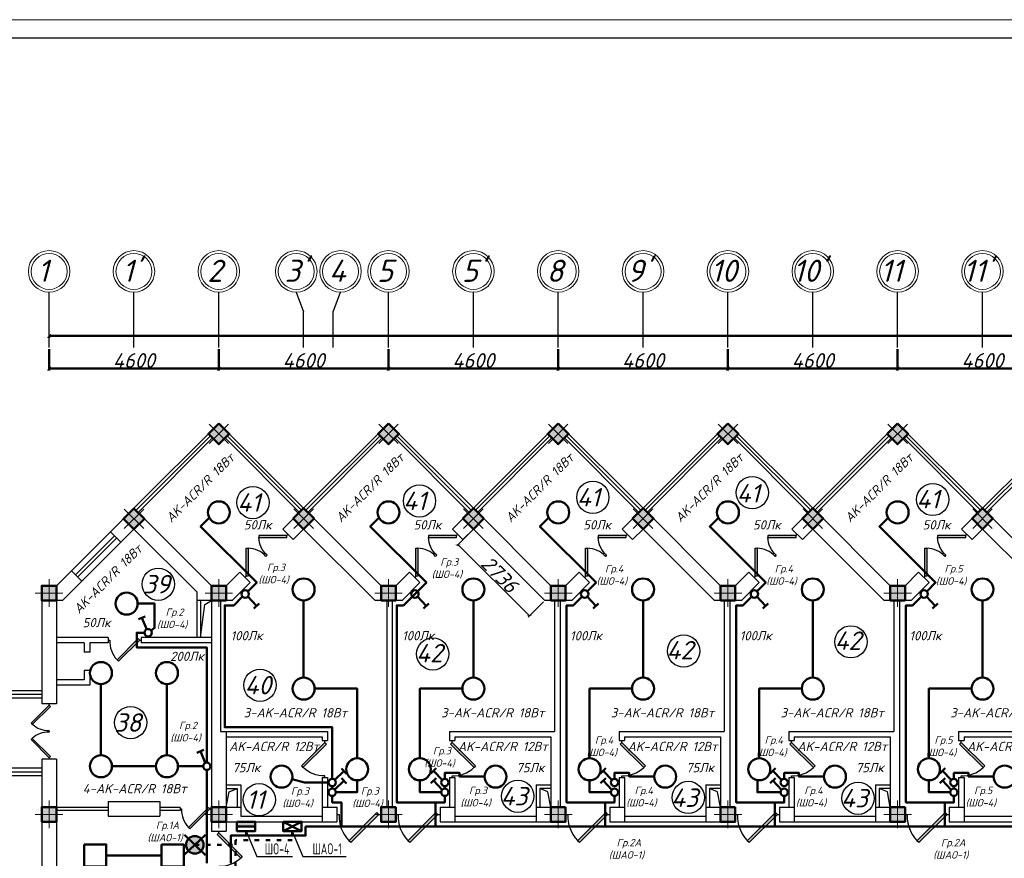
# Model space of a CAD drawing. Header units: millimetres. Extents: x 473009 to 2502882, y 456217 to 1153743.
# Tile 71 of 124: x 1686421 to 1713110, y 516087 to 538817. Entities that reach past the tile are written whole.
import ezdxf
from ezdxf import colors
from ezdxf.entities.mleader import LeaderData, LeaderLine
from ezdxf.math import Vec2, Vec3

# ---------------------------------------------------------------- set-up
doc = ezdxf.new("R2010")
doc.units = ezdxf.units.MM
doc.linetypes.add('ACAD_ISO03W100', pattern=[30, 12, -18])
for name, color, linetype in [('kolonn', 7, 'Continuous'), ('os', 3, 'Continuous'), ('ТС ГММ', 7, 'Continuous')]:
    doc.layers.add(name, color=color, linetype=linetype)
for name, color, linetype, lineweight in [('STR. Колонна', 1, 'Continuous', 30), ('штриховка', 52, 'Continuous', 9), ('ЭМ', 240, 'Continuous', 20), ('ЭО', 2, 'Continuous', 40)]:
    doc.layers.add(name, color=color, linetype=linetype, lineweight=lineweight)
doc.styles.add('SPDS', font='spds.shx', dxfattribs={"width": 0.8, "height": 250})
doc.styles.get("Standard").update_dxf_attribs({"font": 'isocpeui.ttf'})
doc.styles.add('ГОСТ 300', font='isocpeui.ttf', dxfattribs={"height": 250})
doc.dimstyles.new('ISO-25', dxfattribs={"dimtxt": 400, "dimasz": 100, "dimexe": 50, "dimexo": 50, "dimgap": 20, "dimtad": 1, "dimdec": 0, "dimtxsty": 'Standard', "dimblk": 'ARCHTICK', "dimcen": 20, "dimclrd": 1, "dimclre": 1, "dimadec": 0, "dimazin": 0, "dimtfac": 1, "dimtdec": 0, "dimtmove": 0, "dimatfit": 3, "dimldrblk": 'ARCHTICK', "dimfxl": 1, "dimarcsym": 0})

# ---------------------------------------------------------------- blocks, each defined once
blk = doc.blocks.new('*U5')
at = {"layer": 'ЭМ', "color": 1, "lineweight": 50}
for p, q in [((-304, 334), (-131, 434)), ((-47, 88), (-218, 384))]:
    blk.add_line(p, q, dxfattribs=at)
blk.add_circle((0, 0), 100, dxfattribs=at)
blk = doc.blocks.new('_None')
blk = doc.blocks.new('jfgjhsdf')
blk.add_hatch(color=1).paths.add_polyline_path([(-593, 731), (-637, 687), (0, 50), (44, 94)])
at = {"color": 1}
for p, q in [((0, 1000), (0, 950)), ((0, 50), (0, 0))]:
    blk.add_line(p, q, dxfattribs=at)
blk.add_lwpolyline([(0, 50), (-637, 687), (-593, 731), (44, 94), (0, 50)], dxfattribs=at)
blk.add_arc((-33, 130), 821, 87.662, 132.9147, dxfattribs=at)
blk = doc.blocks.new('_ArchTick')
at = {"color": 0, "linetype": 'ByBlock', "const_width": 0.15}
blk.add_lwpolyline([(-0.5, -0.5), (0.5, 0.5)], dxfattribs=at)
blk = doc.blocks.new('*D14')
at = {"color": 1, "lineweight": -2, "transparency": 16777216}
for p, q in [((1698683, 524975), (1698266, 524558)), ((1700235, 522659), (1698301, 524593)), ((1700617, 523040), (1700200, 522624))]:
    blk.add_line(p, q, dxfattribs=at)
at = {"layer": 'Defpoints', "color": 0, "lineweight": 50, "transparency": 16777216}
for p in [(1698718, 525010), (1698301, 524593), (1700652, 523076)]:
    blk.add_point(p, dxfattribs=at)
at = {"color": 1, "lineweight": -2, "transparency": 16777216, "xscale": 100, "yscale": 100, "zscale": 100}
for p, rotation in [((1698301, 524593), 134.9999999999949), ((1700235, 522659), 314.9999999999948)]:
    blk.add_blockref('_ArchTick', p, dxfattribs=dict(at, rotation=rotation))
at = {"color": 0, "transparency": 16777216, "insert": (1699426, 523784), "char_height": 400, "attachment_point": 5, "rotation": 315}
blk.add_mtext('2736', dxfattribs=at)
blk = doc.blocks.new('ghsdd')
at = {"ltscale": 50}
h = blk.add_hatch(color=256, dxfattribs=at)
h.paths.add_polyline_path([(0, 200), (-200, 200), (-200, 0), (0, 0)])
h.paths.add_polyline_path([(200, 0), (200, 200), (0, 200), (0, 0)])
h.paths.add_polyline_path([(0, 0), (-200, 0), (-200, -200), (0, -200)])
h.paths.add_polyline_path([(0, 0), (0, -200), (200, -200), (200, 0)])
at = {"lineweight": 0}
for p, q in [((0, -374), (0, 374)), ((-374, 0), (374, 0))]:
    blk.add_line(p, q, dxfattribs=at)
at = {"lineweight": 50, "ltscale": 50}
blk.add_lwpolyline([(200, 200), (200, -200), (-200, -200), (-200, 200), (200, 200)], dxfattribs=at)
blk = doc.blocks.new('*D40')
at = {"color": 1, "lineweight": -2, "transparency": 16777216}
for p, q in [((164111, 82077), (164111, 81504)), ((168711, 82077), (168711, 81504)), ((168711, 81554), (164111, 81554))]:
    blk.add_line(p, q, dxfattribs=at)
at = {"layer": 'Defpoints', "color": 0, "lineweight": 50, "transparency": 16777216}
for p in [(164111, 82127), (168711, 82127), (164111, 81554)]:
    blk.add_point(p, dxfattribs=at)
at = {"color": 1, "lineweight": -2, "transparency": 16777216, "xscale": 100, "yscale": 100, "zscale": 100, "rotation": 180}
blk.add_blockref('_ArchTick', (164111, 81554), dxfattribs=at)
at = {"color": 1, "lineweight": -2, "transparency": 16777216, "xscale": 100, "yscale": 100, "zscale": 100}
blk.add_blockref('_ArchTick', (168711, 81554), dxfattribs=at)
at = {"color": 0, "transparency": 16777216, "insert": (166411, 81774), "char_height": 400, "attachment_point": 5}
blk.add_mtext('4600', dxfattribs=at)
blk = doc.blocks.new('*D41')
at = {"color": 1, "lineweight": -2, "transparency": 16777216}
for p, q in [((159511, 82077), (159511, 81504)), ((164111, 82077), (164111, 81504)), ((164111, 81554), (159511, 81554))]:
    blk.add_line(p, q, dxfattribs=at)
at = {"layer": 'Defpoints', "color": 0, "lineweight": 50, "transparency": 16777216}
for p in [(159511, 82127), (164111, 82127), (159511, 81554)]:
    blk.add_point(p, dxfattribs=at)
at = {"color": 1, "lineweight": -2, "transparency": 16777216, "xscale": 100, "yscale": 100, "zscale": 100, "rotation": 180}
blk.add_blockref('_ArchTick', (159511, 81554), dxfattribs=at)
at = {"color": 1, "lineweight": -2, "transparency": 16777216, "xscale": 100, "yscale": 100, "zscale": 100}
blk.add_blockref('_ArchTick', (164111, 81554), dxfattribs=at)
at = {"color": 0, "transparency": 16777216, "insert": (161811, 81774), "char_height": 400, "attachment_point": 5}
blk.add_mtext('4600', dxfattribs=at)
blk = doc.blocks.new('*D42')
at = {"color": 1, "lineweight": -2, "transparency": 16777216}
for p, q in [((154911, 82077), (154911, 81504)), ((159511, 82077), (159511, 81504)), ((159511, 81554), (154911, 81554))]:
    blk.add_line(p, q, dxfattribs=at)
at = {"layer": 'Defpoints', "color": 0, "lineweight": 50, "transparency": 16777216}
for p in [(154911, 82127), (159511, 82127), (154911, 81554)]:
    blk.add_point(p, dxfattribs=at)
at = {"color": 1, "lineweight": -2, "transparency": 16777216, "xscale": 100, "yscale": 100, "zscale": 100, "rotation": 180}
blk.add_blockref('_ArchTick', (154911, 81554), dxfattribs=at)
at = {"color": 1, "lineweight": -2, "transparency": 16777216, "xscale": 100, "yscale": 100, "zscale": 100}
blk.add_blockref('_ArchTick', (159511, 81554), dxfattribs=at)
at = {"color": 0, "transparency": 16777216, "insert": (157211, 81774), "char_height": 400, "attachment_point": 5}
blk.add_mtext('4600', dxfattribs=at)
blk = doc.blocks.new('*D43')
at = {"color": 1, "lineweight": -2, "transparency": 16777216}
for p, q in [((150311, 82077), (150311, 81504)), ((154911, 82077), (154911, 81504)), ((154911, 81554), (150311, 81554))]:
    blk.add_line(p, q, dxfattribs=at)
at = {"layer": 'Defpoints', "color": 0, "lineweight": 50, "transparency": 16777216}
for p in [(150311, 82127), (154911, 82127), (150311, 81554)]:
    blk.add_point(p, dxfattribs=at)
at = {"color": 1, "lineweight": -2, "transparency": 16777216, "xscale": 100, "yscale": 100, "zscale": 100, "rotation": 180}
blk.add_blockref('_ArchTick', (150311, 81554), dxfattribs=at)
at = {"color": 1, "lineweight": -2, "transparency": 16777216, "xscale": 100, "yscale": 100, "zscale": 100}
blk.add_blockref('_ArchTick', (154911, 81554), dxfattribs=at)
at = {"color": 0, "transparency": 16777216, "insert": (152611, 81774), "char_height": 400, "attachment_point": 5}
blk.add_mtext('4600', dxfattribs=at)
blk = doc.blocks.new('*D44')
at = {"color": 1, "lineweight": -2, "transparency": 16777216}
for p, q in [((145711, 82077), (145711, 81504)), ((150311, 82077), (150311, 81504)), ((150311, 81554), (145711, 81554))]:
    blk.add_line(p, q, dxfattribs=at)
at = {"layer": 'Defpoints', "color": 0, "lineweight": 50, "transparency": 16777216}
for p in [(145711, 82127), (150311, 82127), (145711, 81554)]:
    blk.add_point(p, dxfattribs=at)
at = {"color": 1, "lineweight": -2, "transparency": 16777216, "xscale": 100, "yscale": 100, "zscale": 100, "rotation": 180}
blk.add_blockref('_ArchTick', (145711, 81554), dxfattribs=at)
at = {"color": 1, "lineweight": -2, "transparency": 16777216, "xscale": 100, "yscale": 100, "zscale": 100}
blk.add_blockref('_ArchTick', (150311, 81554), dxfattribs=at)
at = {"color": 0, "transparency": 16777216, "insert": (148011, 81774), "char_height": 400, "attachment_point": 5}
blk.add_mtext('4600', dxfattribs=at)
blk = doc.blocks.new('*D45')
at = {"color": 1, "lineweight": -2, "transparency": 16777216}
for p, q in [((141111, 82077), (141111, 81504)), ((145711, 82077), (145711, 81504)), ((145711, 81554), (141111, 81554))]:
    blk.add_line(p, q, dxfattribs=at)
at = {"layer": 'Defpoints', "color": 0, "lineweight": 50, "transparency": 16777216}
for p in [(141111, 82127), (145711, 82127), (141111, 81554)]:
    blk.add_point(p, dxfattribs=at)
at = {"color": 1, "lineweight": -2, "transparency": 16777216, "xscale": 100, "yscale": 100, "zscale": 100, "rotation": 180}
blk.add_blockref('_ArchTick', (141111, 81554), dxfattribs=at)
at = {"color": 1, "lineweight": -2, "transparency": 16777216, "xscale": 100, "yscale": 100, "zscale": 100}
blk.add_blockref('_ArchTick', (145711, 81554), dxfattribs=at)
at = {"color": 0, "transparency": 16777216, "insert": (143411, 81774), "char_height": 400, "attachment_point": 5}
blk.add_mtext('4600', dxfattribs=at)
blk = doc.blocks.new('*D46')
at = {"color": 1, "lineweight": -2, "transparency": 16777216}
for p, q in [((141111, 82440), (228311, 82440)), ((141111, 82413), (141111, 82390)), ((228311, 82413), (228311, 82390))]:
    blk.add_line(p, q, dxfattribs=at)
at = {"layer": 'Defpoints', "color": 0, "lineweight": 50, "transparency": 16777216}
for p in [(141111, 82463), (228311, 82463), (228311, 82440)]:
    blk.add_point(p, dxfattribs=at)
at = {"color": 1, "lineweight": -2, "transparency": 16777216, "xscale": 100, "yscale": 100, "zscale": 100, "rotation": 180}
blk.add_blockref('_ArchTick', (141111, 82440), dxfattribs=at)
at = {"color": 1, "lineweight": -2, "transparency": 16777216, "xscale": 100, "yscale": 100, "zscale": 100}
blk.add_blockref('_ArchTick', (228311, 82440), dxfattribs=at)
at = {"color": 0, "transparency": 16777216, "insert": (184711, 82663), "char_height": 400, "attachment_point": 5}
blk.add_mtext('87200', dxfattribs=at)
blk = doc.blocks.new('1231234431252433')
at = {"layer": 'ЭМ', "color": 0, "lineweight": 20, "ltscale": 0.5}
blk.add_lwpolyline([(287242, 187022), (413342, 187022), (413342, 269622), (287242, 269622)], close=True, dxfattribs=at)
at = {"layer": 'ЭМ', "color": 0, "lineweight": 30, "ltscale": 0.5}
blk.add_lwpolyline([(289242, 187522), (412842, 187522), (412842, 269122), (289242, 269122)], close=True, dxfattribs=at)
blk = doc.blocks.new('312453246243562654123')
at = {"layer": 'os', "color": 0}
for p, q in [((141110.9, 82126.6), (141110.9, 83626.6)), ((143410.9, 82126.6), (143410.9, 83626.6)), ((145710.9, 82126.6), (145710.9, 83626.6)), ((150310.9, 82126.6), (150310.9, 83626.6)), ((152610.9, 82126.6), (152610.9, 83626.6)), ((154910.9, 82126.6), (154910.9, 83626.6)), ((157210.9, 82126.6), (157210.9, 83626.6)), ((159510.9, 82126.6), (159510.9, 83626.6)), ((161810.9, 82126.6), (161810.9, 83626.6)), ((164110.9, 82126.6), (164110.9, 83626.6)), ((166410.9, 82126.6), (166410.9, 83626.6)), ((148010.9, 82126.6), (148010.9, 83096.5)), ((148810.9, 82126.6), (148810.9, 83096.5))]:
    blk.add_line(p, q, dxfattribs=at)
for points in [[(147810.9, 83626.6), (148010.9, 83096.5)], [(148810.9, 83096.5), (149010.9, 83626.6)]]:
    blk.add_lwpolyline(points, dxfattribs=at)
at = {"layer": 'os', "color": 0, "lineweight": 0}
for centre, radius in [((141110.9, 84189.1), 562.5), ((141110.9, 84189.1), 487.5), ((143410.9, 84189.1), 562.5), ((143410.9, 84189.1), 487.5), ((145710.9, 84189.1), 562.5), ((145710.9, 84189.1), 487.5), ((147810.9, 84189.1), 562.5), ((147810.9, 84189.1), 487.5), ((149010.9, 84189.1), 562.5), ((149010.9, 84189.1), 487.5), ((150310.9, 84189.1), 562.5), ((150310.9, 84189.1), 487.5), ((152610.9, 84189.1), 562.5), ((152610.9, 84189.1), 487.5), ((154910.9, 84189.1), 562.5), ((154910.9, 84189.1), 487.5), ((157210.9, 84189.1), 562.5), ((157210.9, 84189.1), 487.5), ((159510.9, 84189.1), 562.5), ((159510.9, 84189.1), 487.5), ((161810.9, 84189.1), 562.5), ((161810.9, 84189.1), 487.5), ((164110.9, 84189.1), 562.5), ((164110.9, 84189.1), 487.5), ((166410.9, 84189.1), 562.5), ((166410.9, 84189.1), 487.5)]:
    blk.add_circle(centre, radius, dxfattribs=at)
at = {"ltscale": 50}
for s, p in [('1', (140798.4, 83905.5)), ("1'", (143098.4, 83905.5)), ('2', (145398.4, 83905.5)), ("3'", (147498.4, 83905.5)), ('4', (148698.4, 83905.5)), ('5', (149998.4, 83905.5)), ("5'", (152298.4, 83905.5)), ('8', (154598.4, 83905.5)), ("9'", (156785.5, 83905.5)), ('10', (159044.2, 83905.5)), ("10'", (161271.7, 83905.5)), ('11', (163644.2, 83905.5)), ("11'", (165887.6, 83905.5))]:
    blk.add_text(s, height=600, dxfattribs=at).set_placement(p)
dim = blk.add_linear_dim(base=(228310.9, 82440.5), p1=(141110.9, 82463.3), p2=(228310.9, 82463.3), dimstyle='ISO-25')
dim.commit()
dim.dimension.update_dxf_attribs({"geometry": '*D46', "text_midpoint": (184710.9, 82663.1)})
for base, p1, p2, picture, middle in [((141110.9, 81554.1), (145710.9, 82126.6), (141110.9, 82126.6), '*D45', (143410.9, 81774.1)), ((145710.9, 81554.1), (150310.9, 82126.6), (145710.9, 82126.6), '*D44', (148010.9, 81774.1)), ((150310.9, 81554.1), (154910.9, 82126.6), (150310.9, 82126.6), '*D43', (152610.9, 81774.1)), ((154910.9, 81554.1), (159510.9, 82126.6), (154910.9, 82126.6), '*D42', (157210.9, 81774.1)), ((159510.9, 81554.1), (164110.9, 82126.6), (159510.9, 82126.6), '*D41', (161810.9, 81774.1)), ((164110.9, 81554.1), (168710.9, 82126.6), (164110.9, 82126.6), '*D40', (166410.9, 81774.1))]:
    dim = blk.add_linear_dim(base=base, p1=p1, p2=p2, dimstyle='ISO-25', override={"dimtmove": 1})
    dim.commit()
    dim.dimension.update_dxf_attribs({"geometry": picture, "text_midpoint": middle})

msp = doc.modelspace()

# ---------------------------------------------------------------- hatches: boundary and pattern name
at = {"lineweight": 50}
h = msp.add_hatch(color=1, dxfattribs=at)
h.dxf.hatch_style = 1
h.paths.add_polyline_path([(1692307.1, 516950.8), (1692307.1, 517075.8), (1692665.6, 517075.8), (1692665.6, 516950.8)])
h.paths.add_polyline_path([(1692665.6, 516950.8), (1692665.6, 517075.8), (1692807.1, 517075.8), (1692807.1, 516950.8)])
at = {"layer": 'штриховка', "lineweight": 50}
h = msp.add_hatch(color=3, dxfattribs=at)
h.dxf.hatch_style = 1
h.paths.add_polyline_path([(1691169.3, 516450.6), (1690998.4, 516616.1, 0.1947785), (1690931.4, 516450.6, 0.2030528), (1691003.8, 516279.7)])
h.paths.add_polyline_path([(1691334.9, 516621.5, 0.4142136), (1690998.4, 516616.1), (1691169.3, 516450.6)])
h.paths.add_polyline_path([(1691407.2, 516450.6, 0.2030528), (1691334.9, 516621.5), (1691169.3, 516450.6), (1691340.2, 516285, 0.1947785)])
h.paths.add_polyline_path([(1691169.3, 516450.6), (1691003.8, 516279.7, 0.4142136), (1691340.2, 516285)])

# ---------------------------------------------------------------- linework, layer by layer
for p, q in [((1689517.9, 525575.8), (1691817.9, 527875.8)), ((1694117.9, 525575.8), (1691817.9, 527875.8)), ((1694117.9, 525575.8), (1696417.9, 527875.8)), ((1698717.9, 525575.8), (1696417.9, 527875.8)), ((1698717.9, 525575.8), (1701017.9, 527875.8)), ((1703317.9, 525575.8), (1701017.9, 527875.8)), ((1703317.9, 525575.8), (1705617.9, 527875.8)), ((1707917.9, 525575.8), (1705617.9, 527875.8)), ((1707917.9, 525575.8), (1710217.9, 527875.8)), ((1712517.9, 525575.8), (1710217.9, 527875.8)), ((1712517.9, 525575.8), (1714817.9, 527875.8)), ((1687017.9, 520625.8), (1685117.9, 520625.8)), ((1687017.9, 518325.8), (1685117.9, 518325.8))]:
    msp.add_line(p, q)
at = {"color": 1}
for p, q in [((1689574.5, 525519.3), (1691591.7, 527536.4)), ((1689631.1, 525462.7), (1691648.2, 527479.9)), ((1694004.8, 525462.7), (1691987.6, 527479.9)), ((1694061.4, 525519.3), (1692044.2, 527536.4)), ((1694174.5, 525519.3), (1696191.7, 527536.4)), ((1694231.1, 525462.7), (1696248.2, 527479.9)), ((1698604.8, 525462.7), (1696587.6, 527479.9)), ((1698661.4, 525519.3), (1696644.2, 527536.4)), ((1698774.5, 525519.3), (1700791.7, 527536.4)), ((1698831.1, 525462.7), (1700848.2, 527479.9)), ((1703204.8, 525462.7), (1701187.6, 527479.9)), ((1703261.4, 525519.3), (1701244.2, 527536.4)), ((1703374.5, 525519.3), (1705391.7, 527536.4)), ((1703431.1, 525462.7), (1705448.2, 527479.9)), ((1707804.8, 525462.7), (1705787.6, 527479.9)), ((1707861.4, 525519.3), (1705844.2, 527536.4)), ((1707974.5, 525519.3), (1709991.7, 527536.4)), ((1708031.1, 525462.7), (1710048.2, 527479.9)), ((1712404.8, 525462.7), (1710387.6, 527479.9)), ((1712461.4, 525519.3), (1710444.2, 527536.4)), ((1712574.5, 525519.3), (1714591.7, 527536.4)), ((1712631.1, 525462.7), (1714648.2, 527479.9)), ((1687820.9, 523878.8), (1688881.5, 524939.4)), ((1687934, 523765.6), (1688994.7, 524826.3)), ((1689051.3, 524769.7), (1687990.6, 523709.1)), ((1689164.4, 524656.6), (1688103.7, 523595.9)), ((1687017.9, 520525.8), (1685117.9, 520525.8)), ((1687017.9, 520425.8), (1685117.9, 520425.8)), ((1687017.9, 518525.8), (1685117.9, 518525.8)), ((1687017.9, 518425.8), (1685117.9, 518425.8)), ((1688817.9, 517465.8), (1687417.9, 517465.8)), ((1688817.9, 517385.8), (1687417.9, 517385.8)), ((1690767.9, 517465.8), (1690217.9, 517465.8)), ((1690767.9, 517385.8), (1690217.9, 517385.8)), ((1690767.9, 517465.8), (1690767.9, 517385.8))]:
    msp.add_line(p, q, dxfattribs=at)
at = {"lineweight": 30}
for p, q in [((1688881.5, 524939.4), (1689517.9, 525575.8)), ((1691617.9, 523475.8), (1689517.9, 525575.8)), ((1693552.3, 525010.2), (1694117.9, 525575.8)), ((1696217.9, 523475.8), (1694117.9, 525575.8)), ((1698152.3, 525010.2), (1698717.9, 525575.8)), ((1700817.9, 523475.8), (1698717.9, 525575.8)), ((1702752.3, 525010.2), (1703317.9, 525575.8)), ((1705417.9, 523475.8), (1703317.9, 525575.8)), ((1707352.3, 525010.2), (1707917.9, 525575.8)), ((1710017.9, 523475.8), (1707917.9, 525575.8)), ((1711952.3, 525010.2), (1712517.9, 525575.8)), ((1714617.9, 523475.8), (1712517.9, 525575.8)), ((1689164.4, 524656.6), (1689517.9, 525010.2)), ((1691217.9, 523310.2), (1689517.9, 525010.2)), ((1693835.1, 524727.3), (1693552.3, 525010.2)), ((1693835.1, 524727.3), (1694117.9, 525010.2)), ((1696052.3, 523075.8), (1694117.9, 525010.2)), ((1698435.1, 524727.3), (1698152.3, 525010.2)), ((1698435.1, 524727.3), (1698717.9, 525010.2)), ((1700652.3, 523075.8), (1698717.9, 525010.2)), ((1703035.1, 524727.3), (1702752.3, 525010.2)), ((1703035.1, 524727.3), (1703317.9, 525010.2)), ((1705252.3, 523075.8), (1703317.9, 525010.2)), ((1707635.1, 524727.3), (1707352.3, 525010.2)), ((1707635.1, 524727.3), (1707917.9, 525010.2)), ((1709852.3, 523075.8), (1707917.9, 525010.2)), ((1712235.1, 524727.3), (1711952.3, 525010.2)), ((1712235.1, 524727.3), (1712517.9, 525010.2)), ((1714452.3, 523075.8), (1712517.9, 525010.2)), ((1689164.4, 524656.6), (1688881.5, 524939.4)), ((1687417.9, 523475.8), (1687820.9, 523878.8)), ((1688103.7, 523595.9), (1687820.9, 523878.8)), ((1692017.9, 523475.8), (1692385.5, 523843.4)), ((1692668.4, 523560.6), (1692385.5, 523843.4)), ((1696617.9, 523475.8), (1696985.5, 523843.4)), ((1697268.4, 523560.6), (1696985.5, 523843.4)), ((1701217.9, 523475.8), (1701585.5, 523843.4)), ((1701868.4, 523560.6), (1701585.5, 523843.4)), ((1705817.9, 523475.8), (1706185.5, 523843.4)), ((1706468.4, 523560.6), (1706185.5, 523843.4)), ((1710417.9, 523475.8), (1710785.5, 523843.4)), ((1711068.4, 523560.6), (1710785.5, 523843.4)), ((1687017.9, 523475.8), (1687017.9, 520275.8)), ((1687417.9, 523475.8), (1687017.9, 523475.8)), ((1687583.6, 523075.8), (1688103.7, 523595.9)), ((1692017.9, 523475.8), (1691617.9, 523475.8)), ((1692183.6, 523075.8), (1692668.4, 523560.6)), ((1696617.9, 523475.8), (1696217.9, 523475.8)), ((1696783.6, 523075.8), (1697268.4, 523560.6)), ((1701217.9, 523475.8), (1700817.9, 523475.8)), ((1701383.6, 523075.8), (1701868.4, 523560.6)), ((1705817.9, 523475.8), (1705417.9, 523475.8)), ((1705983.6, 523075.8), (1706468.4, 523560.6)), ((1710417.9, 523475.8), (1710017.9, 523475.8)), ((1710583.6, 523075.8), (1711068.4, 523560.6)), ((1691217.9, 523310.2), (1691217.9, 522075.8)), ((1687417.9, 523075.8), (1687417.9, 520275.8)), ((1687583.6, 523075.8), (1687417.9, 523075.8)), ((1692183.6, 523075.8), (1691217.9, 523075.8)), ((1691317.9, 523075.8), (1691317.9, 522075.8)), ((1691617.9, 523075.8), (1691617.9, 516825.8)), ((1691867.9, 523075.8), (1691867.9, 519525.8)), ((1696783.6, 523075.8), (1696052.3, 523075.8)), ((1696367.9, 523075.8), (1696367.9, 517475.8)), ((1696517.9, 523075.8), (1696517.9, 517475.8)), ((1701383.6, 523075.8), (1700652.3, 523075.8)), ((1700917.9, 523075.8), (1700917.9, 519525.8)), ((1701067.9, 523075.8), (1701067.9, 517475.8)), ((1705983.6, 523075.8), (1705252.3, 523075.8)), ((1705517.9, 523075.8), (1705517.9, 519525.8)), ((1705667.9, 523075.8), (1705667.9, 517475.8)), ((1710583.6, 523075.8), (1709852.3, 523075.8)), ((1710117.9, 523075.8), (1710117.9, 519525.8)), ((1710267.9, 523075.8), (1710267.9, 517475.8)), ((1688817.9, 522075.8), (1687417.9, 522075.8)), ((1688817.9, 522075.8), (1688817.9, 521925.8)), ((1691617.9, 522075.8), (1689717.9, 522075.8)), ((1689717.9, 522075.8), (1689717.9, 521925.8)), ((1688167.9, 521925.8), (1687417.9, 521925.8)), ((1688167.9, 521925.8), (1688167.9, 521675.8)), ((1688817.9, 521925.8), (1688317.9, 521925.8)), ((1688317.9, 521925.8), (1688317.9, 521675.8)), ((1691617.9, 521925.8), (1689717.9, 521925.8)), ((1688317.9, 521675.8), (1688167.9, 521675.8)), ((1688317.9, 521175.8), (1688167.9, 521175.8)), ((1688167.9, 521175.8), (1688167.9, 520925.8)), ((1688317.9, 521175.8), (1688317.9, 520775.8)), ((1688167.9, 520925.8), (1687417.9, 520925.8)), ((1688317.9, 520775.8), (1687417.9, 520775.8)), ((1687417.9, 520275.8), (1687017.9, 520275.8)), ((1691867.9, 519525.8), (1694767.9, 519525.8)), ((1692017.9, 519525.8), (1692017.9, 517475.8)), ((1692017.9, 519375.8), (1694617.9, 519375.8)), ((1694617.9, 519375.8), (1694617.9, 519275.8)), ((1694767.9, 519525.8), (1694767.9, 519275.8)), ((1698067.9, 519525.8), (1698067.9, 519275.8)), ((1698067.9, 519525.8), (1700917.9, 519525.8)), ((1698217.9, 519375.8), (1698217.9, 519275.8)), ((1698217.9, 519375.8), (1700817.9, 519375.8)), ((1700817.9, 519375.8), (1700817.9, 517475.8)), ((1702667.9, 519525.8), (1705517.9, 519525.8)), ((1702667.9, 519525.8), (1702667.9, 519275.8)), ((1702817.9, 519375.8), (1705417.9, 519375.8)), ((1702817.9, 519375.8), (1702817.9, 519275.8)), ((1705417.9, 519375.8), (1705417.9, 517475.8)), ((1707267.9, 519525.8), (1707267.9, 519275.8)), ((1707267.9, 519525.8), (1710117.9, 519525.8)), ((1707417.9, 519375.8), (1707417.9, 519275.8)), ((1707417.9, 519375.8), (1710017.9, 519375.8)), ((1710017.9, 519375.8), (1710017.9, 517475.8)), ((1711867.9, 519525.8), (1711867.9, 519275.8)), ((1711867.9, 519525.8), (1714717.9, 519525.8)), ((1712017.9, 519375.8), (1712017.9, 519275.8)), ((1712017.9, 519375.8), (1714617.9, 519375.8)), ((1694617.9, 519275.8), (1694767.9, 519275.8)), ((1698067.9, 519275.8), (1698217.9, 519275.8)), ((1702667.9, 519275.8), (1702817.9, 519275.8)), ((1707267.9, 519275.8), (1707417.9, 519275.8)), ((1711867.9, 519275.8), (1712017.9, 519275.8)), ((1687417.9, 518775.8), (1687017.9, 518775.8)), ((1687017.9, 518775.8), (1687017.9, 515775.8)), ((1687417.9, 518775.8), (1687417.9, 515775.8)), ((1692017.9, 518075.8), (1692417.9, 518075.8)), ((1692417.9, 518075.8), (1692417.9, 517225.8)), ((1694617.9, 518275.8), (1694767.9, 518275.8)), ((1694617.9, 518275.8), (1694617.9, 517075.8)), ((1694767.9, 518275.8), (1694767.9, 517475.8)), ((1698067.9, 518275.8), (1698217.9, 518275.8)), ((1698067.9, 518275.8), (1698067.9, 517475.8)), ((1698217.9, 518275.8), (1698217.9, 517075.8)), ((1700417.9, 518075.8), (1700417.9, 517075.8)), ((1700417.9, 518075.8), (1700817.9, 518075.8)), ((1702667.9, 518275.8), (1702667.9, 517475.8)), ((1702667.9, 518275.8), (1702817.9, 518275.8)), ((1702817.9, 518275.8), (1702817.9, 517075.8)), ((1705017.9, 518075.8), (1705417.9, 518075.8)), ((1705017.9, 518075.8), (1705017.9, 517075.8)), ((1707267.9, 518275.8), (1707417.9, 518275.8)), ((1707267.9, 518275.8), (1707267.9, 517475.8)), ((1707417.9, 518275.8), (1707417.9, 517075.8)), ((1709617.9, 518075.8), (1709617.9, 517075.8)), ((1709617.9, 518075.8), (1710017.9, 518075.8)), ((1711867.9, 518275.8), (1712017.9, 518275.8)), ((1711867.9, 518275.8), (1711867.9, 517475.8)), ((1712017.9, 518275.8), (1712017.9, 517075.8)), ((1692017.9, 517975.8), (1692317.9, 517975.8)), ((1692317.9, 517975.8), (1692317.9, 517475.8)), ((1700817.9, 517975.8), (1700517.9, 517975.8)), ((1700517.9, 517975.8), (1700517.9, 517475.8)), ((1705417.9, 517975.8), (1705117.9, 517975.8)), ((1705117.9, 517975.8), (1705117.9, 517475.8)), ((1710017.9, 517975.8), (1709717.9, 517975.8)), ((1709717.9, 517975.8), (1709717.9, 517475.8)), ((1688817.9, 517625.8), (1690217.9, 517625.8)), ((1688817.9, 517625.8), (1688817.9, 517225.8)), ((1690217.9, 517625.8), (1690217.9, 517225.8)), ((1692017.9, 517475.8), (1692417.9, 517475.8)), ((1694617.9, 517475.8), (1695017.9, 517475.8)), ((1695017.9, 517475.8), (1695017.9, 517075.8)), ((1696217.9, 517475.8), (1696217.9, 517075.8)), ((1696217.9, 517475.8), (1696617.9, 517475.8)), ((1696617.9, 517475.8), (1696617.9, 517075.8)), ((1697817.9, 517475.8), (1697817.9, 517075.8)), ((1697817.9, 517475.8), (1698217.9, 517475.8)), ((1700417.9, 517475.8), (1701217.9, 517475.8)), ((1701217.9, 517475.8), (1701217.9, 517075.8)), ((1702417.9, 517475.8), (1702817.9, 517475.8)), ((1702417.9, 517475.8), (1702417.9, 517075.8)), ((1705017.9, 517475.8), (1705817.9, 517475.8)), ((1705817.9, 517475.8), (1705817.9, 517075.8)), ((1707017.9, 517475.8), (1707017.9, 517075.8)), ((1707017.9, 517475.8), (1707417.9, 517475.8)), ((1709617.9, 517475.8), (1710417.9, 517475.8)), ((1710417.9, 517475.8), (1710417.9, 517075.8)), ((1711617.9, 517475.8), (1711617.9, 517075.8)), ((1711617.9, 517475.8), (1712017.9, 517475.8)), ((1688817.9, 517225.8), (1690217.9, 517225.8)), ((1692017.9, 517075.8), (1695017.9, 517075.8)), ((1692017.9, 517075.8), (1692017.9, 516825.8)), ((1692417.9, 517225.8), (1694617.9, 517225.8)), ((1696217.9, 517075.8), (1696617.9, 517075.8)), ((1697817.9, 517075.8), (1701217.9, 517075.8)), ((1698217.9, 517225.8), (1700417.9, 517225.8)), ((1702417.9, 517075.8), (1705817.9, 517075.8)), ((1702817.9, 517225.8), (1705017.9, 517225.8)), ((1707017.9, 517075.8), (1710417.9, 517075.8)), ((1707417.9, 517225.8), (1709617.9, 517225.8)), ((1711617.9, 517075.8), (1715017.9, 517075.8)), ((1712017.9, 517225.8), (1714217.9, 517225.8)), ((1691617.9, 516825.8), (1692017.9, 516825.8))]:
    msp.add_line(p, q, dxfattribs=at)
for points in [[(1692100.8, 527593), (1691817.9, 527875.8), (1691535.1, 527593), (1691817.9, 527310.2)], [(1696700.8, 527593), (1696417.9, 527875.8), (1696135.1, 527593), (1696417.9, 527310.2)], [(1701300.8, 527593), (1701017.9, 527875.8), (1700735.1, 527593), (1701017.9, 527310.2)], [(1705900.8, 527593), (1705617.9, 527875.8), (1705335.1, 527593), (1705617.9, 527310.2)], [(1710500.8, 527593), (1710217.9, 527875.8), (1709935.1, 527593), (1710217.9, 527310.2)]]:
    msp.add_lwpolyline(points, close=True, dxfattribs=at)
at = {"color": 1, "lineweight": 50}
for points in [[(1692605.3, 523320.7), (1692845.1, 523560.6), (1691323.5, 525082.2), (1691558.1, 525316.8)], [(1697942.9, 517775.8), (1697942.9, 517600.8), (1696642.9, 517600.8), (1696642.9, 522939.5), (1696824, 522939.5), (1697445.1, 523560.6), (1695923.5, 525082.2), (1696158.1, 525316.8)], [(1701805.3, 523320.7), (1702045.1, 523560.6), (1700523.5, 525082.2), (1700758.1, 525316.8)], [(1706405.3, 523320.7), (1706645.1, 523560.6), (1705123.5, 525082.2), (1705358.1, 525316.8)], [(1711005.3, 523320.7), (1711245.1, 523560.6), (1709723.5, 525082.2), (1709958.1, 525316.8)], [(1694892.9, 518242.1), (1694892.9, 519513.3), (1694892.9, 519639.3), (1691980.3, 519639.3), (1691980.3, 522939.5), (1692224, 522939.5), (1692463.9, 523179.3)], [(1702542.9, 517775.8), (1702542.9, 517600.8), (1701242.9, 517600.8), (1701242.9, 522939.5), (1701424, 522939.5), (1701663.9, 523179.3)], [(1707142.9, 517775.8), (1707142.9, 517600.8), (1705842.9, 517600.8), (1705842.9, 522939.5), (1706024, 522939.5), (1706263.9, 523179.3)], [(1711742.9, 517775.8), (1711742.9, 517600.8), (1710442.9, 517600.8), (1710442.9, 522939.5), (1710624, 522939.5), (1710863.9, 523179.3)], [(1689615.9, 522991), (1690079.2, 522991), (1690079.2, 522329), (1689985, 522259.9)], [(1694117.9, 523075.8), (1694117.9, 520983.5)], [(1698717.9, 520983.5), (1698717.9, 523075.8)], [(1703317.9, 520983.5), (1703317.9, 523075.8)], [(1707917.9, 520983.5), (1707917.9, 523075.8)], [(1712517.9, 520983.5), (1712517.9, 523075.8)], [(1689804.3, 522200.8), (1689592.9, 522200.8), (1689592.9, 521800.8), (1691492.9, 521800.8), (1691492.9, 518680.8)], [(1688623.9, 520810.8), (1688623.9, 518878.8)], [(1690411.9, 518878.8), (1690411.9, 520810.8)], [(1695567.9, 518798.8), (1695567.9, 520685.5), (1694415.9, 520685.5)], [(1698419.9, 520685.5), (1697267.9, 520685.5), (1697267.9, 518798.8)], [(1703019.9, 520685.5), (1701867.9, 520685.5), (1701867.9, 518798.8)], [(1707619.9, 520685.5), (1706467.9, 520685.5), (1706467.9, 518798.8)], [(1712219.9, 520685.5), (1711067.9, 520685.5), (1711067.9, 518798.8)], [(1688921.9, 518580.8), (1690113.9, 518580.8)], [(1690709.9, 518580.8), (1691392.9, 518580.8)], [(1691492.9, 518480.8), (1691492.9, 515950.8)], [(1699019.9, 518300.8), (1698342.9, 518300.8), (1698342.9, 518400.8), (1697942.9, 518400.8), (1697942.9, 518242.1)], [(1703619.9, 518300.8), (1702942.9, 518300.8), (1702942.9, 518400.8), (1702542.9, 518400.8), (1702542.9, 518242.1)], [(1708219.9, 518300.8), (1707542.9, 518300.8), (1707542.9, 518400.8), (1707142.9, 518400.8), (1707142.9, 518242.1)], [(1712819.9, 518300.8), (1712142.9, 518300.8), (1712142.9, 518400.8), (1711742.9, 518400.8), (1711742.9, 518242.1)], [(1693806.8, 518227.7), (1694144.7, 518142.1)], [(1694792.9, 518142.1), (1694144.7, 518142.1)], [(1694892.9, 518042.1), (1694892.9, 517975.8)], [(1694992.9, 517875.8), (1695567.9, 517875.8), (1695567.9, 518202.8)], [(1697267.9, 518202.8), (1697267.9, 517875.8), (1697842.9, 517875.8)], [(1697942.9, 518042.1), (1697942.9, 517975.8)], [(1701867.9, 518202.8), (1701867.9, 517875.8), (1702442.9, 517875.8)], [(1706417.9, 518202.8), (1706417.9, 517875.8), (1707042.9, 517875.8)], [(1711067.9, 518202.8), (1711067.9, 517875.8), (1711642.9, 517875.8)], [(1711742.9, 518042.1), (1711742.9, 517975.8)], [(1694172.1, 516950.8), (1695142.9, 516950.8), (1695142.9, 517600.8), (1694892.9, 517600.8), (1694892.9, 517775.8)], [(1697692.9, 517600.8), (1697692.9, 516950.8), (1702292.9, 516950.8)], [(1702292.9, 517600.8), (1702292.9, 516950.8), (1706892.9, 516950.8)], [(1706892.9, 517600.8), (1706892.9, 516950.8), (1711492.9, 516950.8)], [(1711492.9, 517600.8), (1711492.9, 516950.8), (1716092.9, 516950.8)], [(1691458.1, 516720.8), (1690880.5, 516180.4)], [(1690885.3, 516725.7), (1691453.4, 516175.4)], [(1692142.9, 515950.8), (1692142.9, 516700.8), (1692932.1, 516700.8)], [(1692807.1, 516950.8), (1692307.1, 516950.8)], [(1692557.1, 516700.8), (1692557.1, 516825.8)], [(1692932.1, 516700.8), (1694172.1, 516700.8), (1694172.1, 516950.8)], [(1695142.9, 516950.8), (1697692.9, 516950.8)], [(1688167.9, 516462.1), (1688167.9, 515862.1), (1688767.9, 515862.1), (1688767.9, 516462.1), (1688167.9, 516462.1)], [(1690267.9, 516462.1), (1690267.9, 515862.1), (1690867.9, 515862.1), (1690867.9, 516462.1), (1690267.9, 516462.1)], [(1688767.9, 516162.1), (1690267.9, 516162.1)]]:
    msp.add_lwpolyline(points, dxfattribs=at)
for points in [[(1691317.9, 522075.8), (1691437.3, 522968.6), (1691617.9, 523075.8)], [(1692017.9, 517475.8), (1692097, 517884.4), (1692317.9, 517975.8)], [(1700817.9, 517475.8), (1700738.9, 517884.4), (1700517.9, 517975.8)], [(1705417.9, 517475.8), (1705338.9, 517884.4), (1705117.9, 517975.8)], [(1710017.9, 517475.8), (1709938.9, 517884.4), (1709717.9, 517975.8)]]:
    msp.add_lwpolyline(points)
at = {"color": 3, "lineweight": 50}
for points in [[(1693559.8, 516825.8), (1694059.8, 517075.8)], [(1693559.8, 517075.8), (1694059.8, 516825.8)]]:
    msp.add_lwpolyline(points, dxfattribs=at)
at = {"color": 3, "linetype": 'ACAD_ISO03W100', "lineweight": 50, "ltscale": 10}
for points in [[(1693809.8, 516825.8), (1693809.8, 516575.8), (1692267.9, 516575.8), (1692267.9, 514725.8), (1695453, 514725.8)], [(1691169.3, 516450.6), (1692267.9, 516450.6)]]:
    msp.add_lwpolyline(points, dxfattribs=at)
at = {"color": 1}
for centre in [(1701956.2, 525870.5), (1706277.9, 525997.9), (1692742.4, 525729), (1697257.4, 525773), (1711169.8, 525810.8), (1690177, 523515.3), (1708952.2, 521953.7), (1697617.1, 521625.4), (1704417.1, 521705.4), (1692935.3, 520777.8), (1689427.3, 519764.5), (1692913.5, 517674.7), (1699921.1, 517768.2), (1704542.9, 517737.1), (1709146.5, 517715.4)]:
    msp.add_circle(centre, 437, dxfattribs=at)
at = {"color": 1, "lineweight": 50}
for centre, radius in [((1691817.9, 525462.7), 298), ((1696417.9, 525462.7), 298), ((1701017.9, 525462.7), 298), ((1705617.9, 525462.7), 298), ((1710217.9, 525462.7), 298), ((1694117.9, 523373.8), 298), ((1698717.9, 523373.8), 298), ((1703317.9, 523373.8), 298), ((1707917.9, 523373.8), 298), ((1712517.9, 523373.8), 298), ((1689317.9, 522991), 298), ((1688623.9, 521108.8), 298), ((1690411.9, 521108.8), 298), ((1694117.9, 520685.5), 298), ((1698717.9, 520685.5), 298), ((1703317.9, 520685.5), 298), ((1707917.9, 520685.5), 298), ((1712517.9, 520685.5), 298), ((1688623.9, 518580.8), 298), ((1690411.9, 518580.8), 298), ((1693517.9, 518300.8), 298), ((1695567.9, 518500.8), 298), ((1697267.9, 518500.8), 298), ((1699317.9, 518300.8), 298), ((1701867.9, 518500.8), 298), ((1703917.9, 518300.8), 298), ((1706467.9, 518500.8), 298), ((1708517.9, 518300.8), 298), ((1711067.9, 518500.8), 298), ((1713117.9, 518300.8), 298), ((1691169.3, 516450.6), 237.9)]:
    msp.add_circle(centre, radius, dxfattribs=at)
at = {"layer": 'ЭО', "color": 1, "lineweight": 50}
msp.add_lwpolyline([(1692307.1, 517075.8), (1692307.1, 516825.8), (1692807.1, 516825.8), (1692807.1, 517075.8)], close=True, dxfattribs=at)
at = {"layer": 'ЭО', "color": 3, "lineweight": 50}
msp.add_lwpolyline([(1693559.8, 517075.8), (1693559.8, 516825.8), (1694059.8, 516825.8), (1694059.8, 517075.8)], close=True, dxfattribs=at)

# ---------------------------------------------------------------- block references
at = {"lineweight": 50}
msp.add_blockref('1231234431252433', (1385482.8, 269194.7), dxfattribs=at)
at = {"color": 1, "lineweight": 50}
msp.add_blockref('312453246243562654123', (1546107.1, 447805.4), dxfattribs=at)
for p, xscale, yscale, zscale, rotation in [((1693693.7, 524868.7), -0.8461538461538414, 0.8461538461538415, 0.8461538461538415, 134.9999999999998), ((1698293.7, 524868.7), -0.8461538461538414, 0.8461538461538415, 0.8461538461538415, 134.9999999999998), ((1702893.7, 524868.7), -0.8461538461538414, 0.8461538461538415, 0.8461538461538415, 134.9999999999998), ((1707493.7, 524868.7), -0.8461538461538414, 0.8461538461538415, 0.8461538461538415, 134.9999999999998), ((1712093.7, 524868.7), -0.8461538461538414, 0.8461538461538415, 0.8461538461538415, 134.9999999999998), ((1692527, 523702), 0.8461538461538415, 0.8461538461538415, 0.8461538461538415, 314.9999999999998), ((1697127, 523702), 0.8461538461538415, 0.8461538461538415, 0.8461538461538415, 314.9999999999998), ((1701727, 523702), 0.8461538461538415, 0.8461538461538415, 0.8461538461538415, 314.9999999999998), ((1706327, 523702), 0.8461538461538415, 0.8461538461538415, 0.8461538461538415, 314.9999999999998), ((1710927, 523702), 0.8461538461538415, 0.8461538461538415, 0.8461538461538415, 314.9999999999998), ((1689717.9, 522000.8), 0.9000000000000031, 0.9000000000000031, 0.9000000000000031, 90), ((1687217.9, 520275.8), -0.7692307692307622, 0.7692307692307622, 0.7692307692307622, 180), ((1691617.9, 517425.8), 0.8499999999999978, 0.8499999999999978, 0.8499999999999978, 90), ((1696217.9, 517275.8), 1.199999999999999, 1.199999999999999, 1.199999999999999, 90), ((1697817.9, 517275.8), 1.199999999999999, 1.199999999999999, 1.199999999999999, 90), ((1702417.9, 517275.8), 1.199999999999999, 1.199999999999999, 1.199999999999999, 90), ((1707017.9, 517275.8), 1.199999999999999, 1.199999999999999, 1.199999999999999, 90), ((1711617.9, 517275.8), 1.199999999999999, 1.199999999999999, 1.199999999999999, 90)]:
    msp.add_blockref('jfgjhsdf', p, dxfattribs=dict(xscale=xscale, yscale=yscale, zscale=zscale, rotation=rotation))
at = {"xscale": 0.7692307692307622, "yscale": 0.7692307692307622, "zscale": 0.7692307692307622}
msp.add_blockref('jfgjhsdf', (1687217.9, 518775.8), dxfattribs=at)
at = {"xscale": -1, "rotation": 180}
msp.add_blockref('jfgjhsdf', (1694692.9, 519275.8), dxfattribs=at)
at = {"rotation": 180}
for p in [(1698142.9, 519275.8), (1702742.9, 519275.8), (1707342.9, 519275.8), (1711942.9, 519275.8), (1691817.9, 516825.8)]:
    msp.add_blockref('jfgjhsdf', p, dxfattribs=at)
at = {"layer": 'kolonn', "rotation": 45}
for p in [(1691817.9, 527593), (1696417.9, 527593), (1701017.9, 527593), (1705617.9, 527593), (1710217.9, 527593), (1689517.9, 525289), (1694117.9, 525293), (1698717.9, 525293), (1703317.9, 525293), (1707917.9, 525293), (1712517.9, 525293)]:
    msp.add_blockref('ghsdd', p, dxfattribs=at)
at = {"layer": 'kolonn'}
for p in [(1687217.9, 523275.8), (1691817.9, 523275.8), (1696417.9, 523275.8), (1701017.9, 523275.8), (1705617.9, 523275.8), (1710217.9, 523275.8), (1687217.9, 517275.8), (1691817.9, 517275.8), (1696417.9, 517275.8), (1701017.9, 517275.8), (1705617.9, 517275.8), (1710217.9, 517275.8)]:
    msp.add_blockref('ghsdd', p, dxfattribs=at)
at = {"layer": 'STR. Колонна', "lineweight": 50, "xscale": -1}
for p, rotation in [((1692534.6, 523250), 252.7589887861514), ((1697134.6, 523250), 252.7589887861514), ((1701734.6, 523250), 252.7589887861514), ((1706334.6, 523250), 252.7589887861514), ((1710934.6, 523250), 252.7589887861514), ((1689904.3, 522200.8), 52.85431056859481), ((1691492.9, 518580.8), 52.85431056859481), ((1694892.9, 518142.1), 343.8648507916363), ((1694892.9, 517875.8), 343.8648507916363), ((1697942.9, 518142.1), 73.86485079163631), ((1702542.9, 518142.1), 73.86485079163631), ((1707142.9, 518142.1), 73.86485079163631), ((1711742.9, 518142.1), 73.86485079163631), ((1697942.9, 517875.8), 73.86485079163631), ((1702542.9, 517875.8), 73.86485079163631), ((1707142.9, 517875.8), 73.86485079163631), ((1711742.9, 517875.8), 73.86485079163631)]:
    msp.add_blockref('*U5', p, dxfattribs=dict(at, rotation=rotation))

# ---------------------------------------------------------------- texts
at = {"color": 1}
for s, p in [('41', (1701524, 525622.5)), ('41', (1705855.8, 525729.9)), ('41', (1710727.7, 525572.8)), ('41', (1692320.2, 525480.9)), ('41', (1696815.3, 525525)), ('39', (1689773.7, 523267.3)), ('42', (1708510.1, 521735.7)), ('42', (1697164.9, 521397.4)), ('42', (1703954.9, 521477.4)), ('40', (1692517.6, 520529.8)), ('38', (1688985.3, 519516.5)), ('43', (1699457.6, 517520.2)), ('11', (1692561.4, 517426.7)), ('43', (1704080.7, 517479.1)), ('43', (1708684.3, 517467.4))]:
    msp.add_text(s, height=500, dxfattribs=at).set_placement(p)
at = {"char_height": 250, "width": 6377.27, "attachment_point": 5, "style": 'ГОСТ 300'}
for s, insert, rotation in [(' AK-ACR/R 18Вт', (1691253.6, 526071.9), 45.16293), (' AK-ACR/R 18Вт', (1695853.6, 526071.9), 45.16293), (' AK-ACR/R 18Вт', (1700453.6, 526071.9), 45.16293), (' AK-ACR/R 18Вт', (1705053.6, 526071.9), 45.16293), (' AK-ACR/R 18Вт', (1709653.6, 526071.9), 45.16293), ('50Лк', (1692871.2, 525126), 0.40927), ('50Лк', (1697471.2, 525126), 0.40927), ('50Лк', (1702071.2, 525126), 0.40927), ('50Лк', (1706671.2, 525126), 0.40927), ('50Лк', (1711271.2, 525126), 0.40927), (' AK-ACR/R 18Вт', (1688753.6, 523600.2), 45.16293), ('50Лк', (1688503.1, 522475.8), 0.40927), ('100Лк', (1692568.2, 522121), 0.40927), ('100Лк', (1697218.2, 522121), 0.40927), ('100Лк', (1701768.2, 522121), 0.40927), ('100Лк', (1706368.2, 522121), 0.40927), ('100Лк', (1710968.2, 522121), 0.40927), ('200Лк', (1690954.7, 521562), 0.40927), ('75Лк', (1692560.7, 518544.9), 0.40927), ('75Лк', (1700260.7, 518544.9), 0.40927), ('75Лк', (1704860.7, 518544.9), 0.40927), ('75Лк', (1709460.7, 518544.9), 0.40927)]:
    msp.add_mtext(s, dxfattribs=dict(at, insert=insert, rotation=rotation))
at = {"width": 6377.27, "attachment_point": 5, "style": 'ГОСТ 300'}
for s, insert, char_height in [(' Гр.3\\P(ШО-4)', (1698002.5, 523944), 200), (' Гр.3\\P(ШО-4)', (1693303.6, 523797), 200), (' Гр.4\\P(ШО-4)', (1702471.4, 523759.2), 200), (' Гр.4\\P(ШО-4)', (1707071.4, 523759.2), 200), (' Гр.5\\P(ШО-4)', (1711671.4, 523759.2), 200), (' Гр.2\\P(ШО-4)', (1690554.6, 522581.2), 200), ('3-AK-ACR/R 18Вт', (1693893, 520031.4), 250), ('3-AK-ACR/R 18Вт', (1699243, 520031.4), 250), ('3-AK-ACR/R 18Вт', (1703843, 520031.4), 250), ('3-AK-ACR/R 18Вт', (1708443, 520031.4), 250), ('3-AK-ACR/R 18Вт', (1713043, 520031.4), 250), (' Гр.2\\P(ШО-4)', (1690918.9, 519510.5), 200), (' Гр.4\\P(ШО-4)', (1702197.2, 519114.4), 200), (' Гр.4\\P(ШО-4)', (1706797.2, 519114.4), 200), (' Гр.5\\P(ШО-4)', (1711397.2, 519114.4), 200), ('AK-ACR/R 12Вт', (1693315.9, 519118.1), 250), (' Гр.3\\P(ШО-4)', (1697801.5, 518824.9), 200), ('AK-ACR/R 12Вт', (1699515.9, 519118.1), 250), ('AK-ACR/R 12Вт', (1704115.9, 519118.1), 250), ('AK-ACR/R 12Вт', (1708715.9, 519118.1), 250), ('AK-ACR/R 12Вт', (1713315.9, 519118.1), 250), ('4-AK-ACR/R 18Вт', (1689536.8, 517973.9), 250), (' Гр.3\\P(ШО-4)', (1693954.9, 517735), 200), (' Гр.3\\P(ШО-4)', (1695849.1, 517735), 200), (' Гр.3\\P(ШО-4)', (1698780.2, 517749.2), 200), (' Гр.4\\P(ШО-4)', (1703273.1, 517749.2), 200), (' Гр.4\\P(ШО-4)', (1707873.1, 517749.2), 200), (' Гр.5\\P(ШО-4)', (1712473.1, 517749.2), 200), (' Гр.1A\\P(ШAО-1)', (1690362, 516804.6), 200), (' Гр.2A\\P(ШAО-1)', (1702869.1, 516335.5), 200), (' Гр.2A\\P(ШAО-1)', (1711660.3, 516335.5), 200)]:
    msp.add_mtext(s, dxfattribs=dict(at, insert=insert, char_height=char_height))

# ---------------------------------------------------------------- dimensions: what is measured, and where the dimension line sits
dim = msp.add_aligned_dim(p1=(1700652.3, 523075.8), p2=(1698717.9, 525010.2), distance=589.4, dimstyle='ISO-25')
dim.commit()
dim.dimension.update_dxf_attribs({"geometry": '*D14', "text_midpoint": (1699425.7, 523783.6)})

# ---------------------------------------------------------------- leaders
at = {"layer": 'ТС ГММ', "color": 7, "lineweight": 20, "ltscale": 0.5}
ml = msp.add_multileader_mtext('Standard', dxfattribs=at)
ml.set_content('{\\C1;ШO-4}', color=7, style='SPDS')
ml.set_leader_properties()
ml.set_arrow_properties(name='NONE')
ml.build(insert=Vec2(0, 0))
ml.multileader.update_dxf_attribs({"text_left_attachment_type": 6, "text_right_attachment_type": 6, "dogleg_length": 0.1, "arrow_head_size": 150})
ctx = ml.context
ctx.base_point, ctx.char_height, ctx.arrow_head_size, ctx.landing_gap_size, ctx.plane_origin = Vec3(1692851.9, 516133), 300, 150, 100, Vec3(1690523.3, 512840.1)
ctx.left_attachment, ctx.right_attachment, ctx.text_align_type = 6, 6, 2
notes = []
notes.append((ctx, [(0, (1, 1, 0), (1692846.9, 516133), (1, 0), 5, [(0, [(1692557.1, 516825.8)], 0, [])])]))
ctx.mtext.insert, ctx.mtext.width, ctx.mtext.alignment, ctx.mtext.flow_direction = Vec3(1693731.9, 516493), 1941.264, 3, 5
ml = msp.add_multileader_mtext('Standard', dxfattribs=at)
ml.set_content('{\\C1;ШAO-1}', color=7, style='SPDS')
ml.set_leader_properties()
ml.set_arrow_properties(name='NONE')
ml.build(insert=Vec2(0, 0))
ml.multileader.update_dxf_attribs({"text_left_attachment_type": 6, "text_right_attachment_type": 6, "dogleg_length": 0.1, "arrow_head_size": 150})
ctx = ml.context
ctx.base_point, ctx.char_height, ctx.arrow_head_size, ctx.landing_gap_size, ctx.plane_origin = Vec3(1694104.6, 516133), 300, 150, 100, Vec3(1691776, 512840.1)
ctx.left_attachment, ctx.right_attachment, ctx.text_align_type = 6, 6, 2
notes.append((ctx, [(0, (1, 1, 0), (1694099.6, 516133), (1, 0), 5, [(0, [(1693809.8, 516825.8)], 0, [])])]))
ctx.mtext.insert, ctx.mtext.width, ctx.mtext.alignment, ctx.mtext.flow_direction = Vec3(1695152.6, 516493), 1941.264, 3, 5
for ctx, leaders in notes:
    for number, flags, end, landing, length, lines in leaders:
        leader = LeaderData()
        leader.index, (leader.has_last_leader_line, leader.has_dogleg_vector, leader.attachment_direction) = number, flags
        leader.last_leader_point, leader.dogleg_vector, leader.dogleg_length = Vec3(end), Vec3(landing), length
        for number, points, colour, breaks in lines:
            line = LeaderLine()
            line.index, line.vertices, line.color, line.breaks = number, Vec3.list(points), colors.encode_raw_color(colour), breaks
            leader.lines.append(line)
        ctx.leaders.append(leader)

doc.saveas('drawing.dxf')
